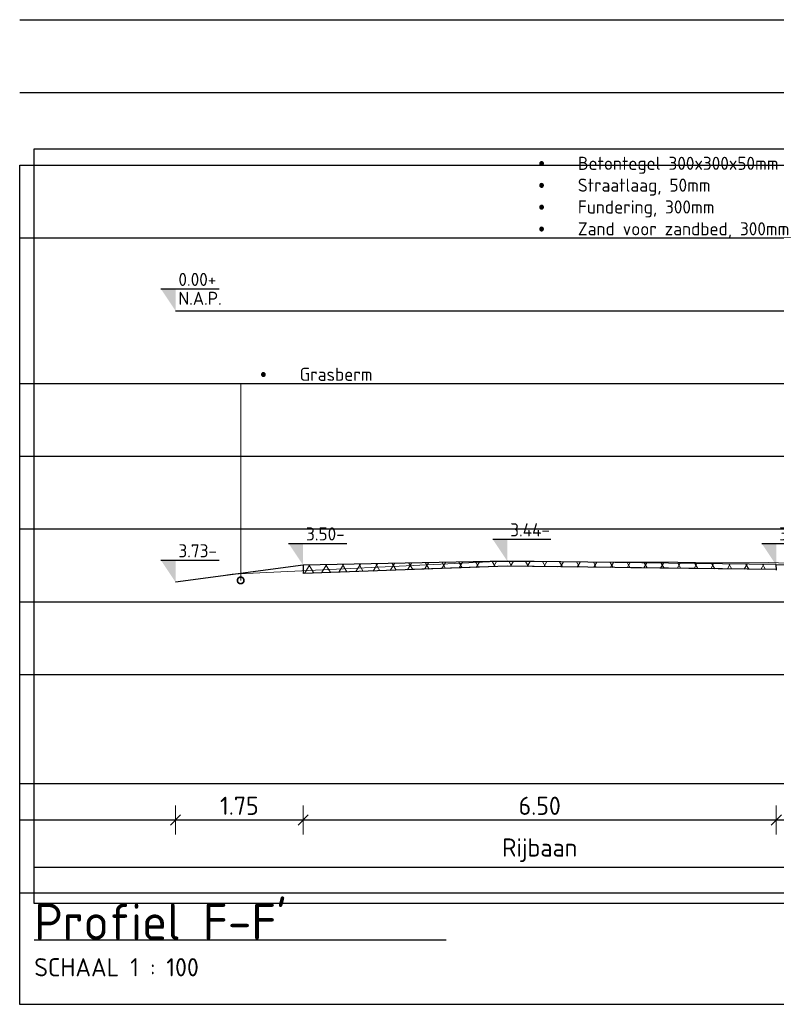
# Model space of a CAD drawing. Header units: millimetres. Extents: x 115999 to 116291, y 477119 to 477297.
# Tile 17 of 45: x 116020 to 116030, y 477221 to 477235. Entities that reach past the tile are written whole.
import ezdxf
from ezdxf import colors
from ezdxf.entities.mleader import LeaderData, LeaderLine
from ezdxf.math import Vec2, Vec3

# ---------------------------------------------------------------- set-up
doc = ezdxf.new("R2010")
doc.units = ezdxf.units.MM
doc.linetypes.add('AL-NAP_LIJN', pattern=[15.25, 12, -1.5, 0.25, -1.5])
doc.linetypes.add('DASHED', pattern=[0.75, 0.5, -0.25])
doc.layers.get('Defpoints').update_dxf_attribs({"lineweight": 25})
for name, color, linetype, lineweight in [('B-WE-GW-MAAIVELD-GD', 93, 'Continuous', 18), ('N-WE-VH-VERHARDING-ASFALT-WAP', 251, 'DASHED', 30), ('N-WE-VH-VERHARDING_ASFALT-AD', 252, 'Continuous', 18), ('X-XX-AL-AANPIJLING-M', 7, 'Continuous', 18), ('X-XX-AL-DETAIL1-GD', 7, 'Continuous', 25), ('X-XX-AL-NAP-GD', 7, 'AL-NAP_LIJN', 25), ('X-XX-AL-PEILMAAT-SD', 7, 'Continuous', 25), ('X-XX-AL-VERWIJZING-S', 7, 'Continuous', 25), ('X-XX-AL-VERWIJZING-T18', 7, 'Continuous', 18)]:
    doc.layers.add(name, color=color, linetype=linetype, lineweight=lineweight)
doc.layers.add('X-XX-AL-HULPLIJN-GD', color=205, linetype='Continuous', lineweight=25, plot=False)
doc.styles.add('NLCS-ISO', font='txt')
doc.styles.add('NLCS-ISO-ANNOTATIEF-T18', font='txt', dxfattribs={"height": 1.8})
doc.styles.add('NLCS-ISO-ANNOTATIEF-T25', font='txt', dxfattribs={"height": 2.5})
doc.dimstyles.new('NLCS-ANNOTATIEF-T25-SCHRAP_L2_H1', dxfattribs={"dimtxt": 2.5, "dimasz": 1.4, "dimexe": 2, "dimexo": 2, "dimgap": 0.7, "dimtad": 1, "dimzin": 0, "dimdsep": 46, "dimtxsty": 'NLCS-ISO-ANNOTATIEF-T25', "dimblk": 'OBLIQUE', "dimcen": 0, "dimdle": 2, "dimclrd": 256, "dimclre": 256, "dimclrt": 256, "dimadec": 1, "dimazin": 0, "dimtfac": 1, "dimtdec": 3, "dimtofl": 0, "dimtmove": 0, "dimatfit": 3, "dimldrblk": 'OBLIQUE', "dimfxl": 2, "dimfxlon": 1, "dimtfillclr": 256, "dimtolj": 1, "dimtzin": 0, "dimlwd": -1, "dimlwe": -1, "dimarcsym": 0})

# ---------------------------------------------------------------- blocks, each defined once
blk = doc.blocks.new('SAL-VERWIJZING_ONDERSCHRIFT-SO')
at = {"linetype": 'Continuous', "style": 'NLCS-ISO'}
blk.add_text('SCHAAL 1 :', height=2.5, dxfattribs=at).set_placement((0, -3.75))
at = {"style": 'NLCS-ISO'}
for tag, p, height in [('OMSCHRIJVING', (0, 1.25), 5), ('SCHAAL', (18.15, -3.75), 2.5)]:
    blk.add_attdef(tag, p, '', height=height, dxfattribs=at)
blk = doc.blocks.new('SAL-PEILMAAT_INFRACAD_R01-SOD')
blk.add_line((-2, 3), (6, 3))
blk.add_solid([(-2, 3), (0, 3), (0, 0)])
at = {"style": 'NLCS-ISO'}
for tag, p in [('...', (0.4, 3.4)), ('REF', (0.4, 0.8))]:
    blk.add_attdef(tag, p, '', height=1.8, dxfattribs=at)
blk = doc.blocks.new('_DotSmall')
at = {"color": 0, "linetype": 'ByBlock', "const_width": 0.5}
blk.add_lwpolyline([(-0.0625, 0, 1), (0.0625, 0, 1)], format="xyb", close=True, dxfattribs=at)
blk = doc.blocks.new('_Oblique')
at = {"color": 0, "linetype": 'ByBlock', "lineweight": -2}
blk.add_line((-0.5, -0.5), (0.5, 0.5), dxfattribs=at)
blk = doc.blocks.new('*D121')
at = {"layer": 'Defpoints', "color": 0, "transparency": 16777216}
for p in [(116023.446, 477226.106), (116021.693, 477225.874), (116023.446, 477223.524)]:
    blk.add_point(p, dxfattribs=at)
at = {"layer": 'X-XX-AL-AANPIJLING-M', "transparency": 16777216}
for p, q in [((116021.693, 477223.724), (116021.693, 477223.324)), ((116023.446, 477223.724), (116023.446, 477223.324)), ((116021.493, 477223.524), (116023.646, 477223.524))]:
    blk.add_line(p, q, dxfattribs=at)
at = {"layer": 'X-XX-AL-AANPIJLING-M', "transparency": 16777216, "xscale": 0.14, "yscale": 0.14, "zscale": 0.14, "rotation": 180}
blk.add_blockref('_Oblique', (116021.693, 477223.524), dxfattribs=at)
at = {"layer": 'X-XX-AL-AANPIJLING-M', "transparency": 16777216, "xscale": 0.14, "yscale": 0.14, "zscale": 0.14}
blk.add_blockref('_Oblique', (116023.446, 477223.524), dxfattribs=at)
at = {"layer": 'X-XX-AL-AANPIJLING-M', "transparency": 16777216, "insert": (116022.57, 477223.719), "char_height": 0.25, "attachment_point": 5, "style": 'NLCS-ISO-ANNOTATIEF-T25'}
blk.add_mtext('\\A1;1.75', dxfattribs=at)
blk = doc.blocks.new('*D122')
at = {"layer": 'Defpoints', "color": 0, "transparency": 16777216}
for p in [(116029.946, 477226.236), (116023.446, 477226.106), (116029.946, 477223.524)]:
    blk.add_point(p, dxfattribs=at)
at = {"layer": 'X-XX-AL-AANPIJLING-M', "transparency": 16777216}
for p, q in [((116023.446, 477223.724), (116023.446, 477223.324)), ((116029.946, 477223.724), (116029.946, 477223.324)), ((116023.246, 477223.524), (116030.146, 477223.524))]:
    blk.add_line(p, q, dxfattribs=at)
at = {"layer": 'X-XX-AL-AANPIJLING-M', "transparency": 16777216, "xscale": 0.14, "yscale": 0.14, "zscale": 0.14, "rotation": 180}
blk.add_blockref('_Oblique', (116023.446, 477223.524), dxfattribs=at)
at = {"layer": 'X-XX-AL-AANPIJLING-M', "transparency": 16777216, "xscale": 0.14, "yscale": 0.14, "zscale": 0.14}
blk.add_blockref('_Oblique', (116029.946, 477223.524), dxfattribs=at)
at = {"layer": 'X-XX-AL-AANPIJLING-M', "transparency": 16777216, "insert": (116026.696, 477223.719), "char_height": 0.25, "attachment_point": 5, "style": 'NLCS-ISO-ANNOTATIEF-T25'}
blk.add_mtext('\\A1;6.50', dxfattribs=at)
blk = doc.blocks.new('*D123')
at = {"layer": 'Defpoints', "color": 0, "transparency": 16777216}
for p in [(116029.946, 477226.236), (116030.946, 477226.216), (116030.946, 477223.524)]:
    blk.add_point(p, dxfattribs=at)
at = {"layer": 'X-XX-AL-AANPIJLING-M', "transparency": 16777216}
for p, q in [((116029.946, 477223.724), (116029.946, 477223.324)), ((116030.946, 477223.724), (116030.946, 477223.324)), ((116029.746, 477223.524), (116031.146, 477223.524))]:
    blk.add_line(p, q, dxfattribs=at)
at = {"layer": 'X-XX-AL-AANPIJLING-M', "transparency": 16777216, "xscale": 0.14, "yscale": 0.14, "zscale": 0.14, "rotation": 180}
blk.add_blockref('_Oblique', (116029.946, 477223.524), dxfattribs=at)
at = {"layer": 'X-XX-AL-AANPIJLING-M', "transparency": 16777216, "xscale": 0.14, "yscale": 0.14, "zscale": 0.14}
blk.add_blockref('_Oblique', (116030.946, 477223.524), dxfattribs=at)
at = {"layer": 'X-XX-AL-AANPIJLING-M', "transparency": 16777216, "insert": (116030.446, 477223.719), "char_height": 0.25, "attachment_point": 5, "style": 'NLCS-ISO-ANNOTATIEF-T25'}
blk.add_mtext('\\A1;1.00', dxfattribs=at)
blk = doc.blocks.new('*D131')
at = {"layer": 'Defpoints', "color": 0, "transparency": 16777216}
for p in [(116029.946, 477225.587), (116023.446, 477225.457), (116029.946, 477222.875)]:
    blk.add_point(p, dxfattribs=at)
at = {"layer": 'X-XX-AL-AANPIJLING-M', "transparency": 16777216, "insert": (116026.696, 477223.108), "char_height": 0.25, "attachment_point": 5, "style": 'NLCS-ISO-ANNOTATIEF-T25'}
blk.add_mtext('\\A1;Rijbaan', dxfattribs=at)
blk = doc.blocks.new('_None')
blk = doc.blocks.new('SAL-PEILMAAT_INFRACAD_H01-SOD')
blk.add_line((-2, 3), (6, 3))
blk.add_solid([(-2, 3), (0, 3), (0, 0)])
at = {"style": 'NLCS-ISO'}
blk.add_attdef('...', (0.4, 3.4), '', height=1.8, dxfattribs=at)

msp = doc.modelspace()

# ---------------------------------------------------------------- hatches: boundary and pattern name
at = {"layer": 'N-WE-VH-VERHARDING_ASFALT-AD'}
h = msp.add_hatch(dxfattribs=at)
h.set_pattern_fill('AVH-ASFALT', color=256, scale=0.2, pattern_type=2)
h.set_pattern_definition([(60, (116022.02959, 477182.82578), (-0.1732051, 0.1), []), (120, (116022.02959, 477182.82578), (-0.1732051, -0.1), [])])
h.paths.add_polyline_path([(116029.947, 477226.966), (116029.947, 477227.036), (116026.251, 477227.082), (116023.446, 477227.026), (116023.447, 477226.911), (116026.251, 477227.012)])

# ---------------------------------------------------------------- linework, layer by layer
at = {"layer": 'B-WE-GW-MAAIVELD-GD', "color": 93, "linetype": 'Continuous', "lineweight": 18}
for p, q in [((116022.471, 477226.901), (116026.103, 477227.079)), ((116026.103, 477227.079), (116029.841, 477227.061)), ((116029.841, 477227.061), (116031.934, 477226.997)), ((116021.693, 477226.794), (116022.002, 477226.834)), ((116022.002, 477226.834), (116022.471, 477226.901))]:
    msp.add_line(p, q, dxfattribs=at)
at = {"layer": 'N-WE-VH-VERHARDING-ASFALT-WAP', "ltscale": 4, "flags": 128}
msp.add_lwpolyline([(116029.946, 477226.966), (116026.251, 477227.012), (116023.448, 477226.911)], dxfattribs=at)
at = {"layer": 'X-XX-AL-DETAIL1-GD', "flags": 128}
for points in [[(116023.446, 477227.026), (116021.693, 477226.794)], [(116029.946, 477227.036), (116026.251, 477227.082), (116023.446, 477227.026)], [(116023.446, 477227.026), (116023.448, 477226.911)], [(116029.945, 477226.966), (116026.251, 477227.012), (116023.448, 477226.911)], [(116029.946, 477227.036), (116030.946, 477227.016)], [(116029.948, 477226.956), (116029.946, 477227.036)], [(116019.752, 477222.875), (116053.859, 477222.875)], [(116019.752, 477221.875), (116025.409, 477221.875)]]:
    msp.add_lwpolyline(points, dxfattribs=at)
at = {"layer": 'X-XX-AL-HULPLIJN-GD'}
for p, q in [((116019.552, 477234.524), (116049.177, 477234.524)), ((116019.552, 477233.524), (116049.177, 477233.524)), ((116019.552, 477231.524), (116049.177, 477231.524)), ((116019.552, 477229.524), (116049.177, 477229.524)), ((116019.552, 477228.524), (116049.177, 477228.524)), ((116019.552, 477227.524), (116049.177, 477227.524)), ((116019.552, 477226.524), (116049.177, 477226.524)), ((116019.552, 477225.524), (116049.177, 477225.524)), ((116019.552, 477224.024), (116049.177, 477224.024)), ((116019.552, 477223.524), (116049.177, 477223.524)), ((116019.552, 477223.524), (116049.177, 477223.524)), ((116019.552, 477222.524), (116049.177, 477222.524))]:
    msp.add_line(p, q, dxfattribs=at)
for points in [[(116019.752, 477232.749), (116048.977, 477232.749), (116048.977, 477222.375), (116019.752, 477222.375)], [(116019.552, 477232.524), (116049.177, 477232.524), (116049.177, 477220.99), (116019.552, 477220.99)]]:
    msp.add_lwpolyline(points, close=True, dxfattribs=at)
at = {"layer": 'X-XX-AL-NAP-GD'}
msp.add_line((116021.693, 477230.524), (116042.121, 477230.524), dxfattribs=at)

# ---------------------------------------------------------------- block references
at = {"layer": 'X-XX-AL-PEILMAAT-SD', "xscale": 0.1, "yscale": 0.1, "zscale": 0.1}
for name, p, values in [('SAL-PEILMAAT_INFRACAD_R01-SOD', (116021.693, 477230.524), {'...': '0.00+', 'REF': 'N.A.P.'}), ('SAL-PEILMAAT_INFRACAD_H01-SOD', (116023.446, 477227.026), {'...': '3.50-'}), ('SAL-PEILMAAT_INFRACAD_H01-SOD', (116026.251, 477227.082), {'...': '3.44-'}), ('SAL-PEILMAAT_INFRACAD_H01-SOD', (116029.946, 477227.026), {'...': '3.50-'}), ('SAL-PEILMAAT_INFRACAD_H01-SOD', (116021.693, 477226.794), {'...': '3.73-'})]:
    msp.add_blockref(name, p, dxfattribs=at).add_auto_attribs(values)
at = {"layer": 'X-XX-AL-VERWIJZING-S', "xscale": 0.1, "yscale": 0.1, "zscale": 0.1}
msp.add_blockref('SAL-VERWIJZING_ONDERSCHRIFT-SO', (116019.752, 477221.75), dxfattribs=at).add_auto_attribs({'OMSCHRIJVING': "Profiel F-F'", 'SCHAAL': '100'})

# ---------------------------------------------------------------- dimensions: what is measured, and where the dimension line sits
at = {"layer": 'X-XX-AL-AANPIJLING-M'}
for base, p1, p2, picture, middle in [((116029.946, 477223.524), (116023.446, 477226.106), (116029.946, 477226.236), '*D122', (116026.696, 477223.719)), ((116030.946, 477223.524), (116029.946, 477226.236), (116030.946, 477226.216), '*D123', (116030.446, 477223.719)), ((116023.446, 477223.524), (116021.693, 477225.874), (116023.446, 477226.106), '*D121', (116022.57, 477223.719))]:
    dim = msp.add_linear_dim(base=base, p1=p1, p2=p2, dimstyle='NLCS-ANNOTATIEF-T25-SCHRAP_L2_H1', dxfattribs=at)
    dim.commit()
    dim.dimension.update_dxf_attribs({"geometry": picture, "text_midpoint": middle})
dim = msp.add_linear_dim(base=(116029.946, 477222.875), p1=(116023.446, 477225.457), p2=(116029.946, 477225.587), text='Rijbaan', dimstyle='NLCS-ANNOTATIEF-T25-SCHRAP_L2_H1', override={"dimblk1": 'None', "dimblk2": 'None', "dimsah": 1, "dimse1": 1, "dimse2": 1, "dimsd1": 1, "dimsd2": 1}, dxfattribs=at)
dim.commit()
dim.dimension.update_dxf_attribs({"geometry": '*D131', "text_midpoint": (116026.696, 477223.108)})

# ---------------------------------------------------------------- leaders
at = {"layer": 'X-XX-AL-VERWIJZING-T18'}
ml = msp.add_multileader_mtext('Standard', dxfattribs=at)
ml.set_content('\\pxi-3,l3,t3;{\\fSymbol|b0|i0|c2|p18;·^I}Betontegel 300x300x50mm\\P{\\fSymbol|b0|i0|c2|p18;·^I}Straatlaag, 50mm\\P{\\fSymbol|b0|i0|c2|p18;·^I}Fundering, 300mm\\P{\\fSymbol|b0|i0|c2|p18;·^I}Zand voor zandbed, 300mm ', color=256, style='NLCS-ISO-ANNOTATIEF-T18')
ml.set_leader_properties(color=256, linetype='ByLayer', lineweight=-1)
ml.set_arrow_properties(name='DOTSMALL')
ml.build(insert=Vec2(0, 0))
ml.multileader.update_dxf_attribs({"text_left_attachment_type": 5, "text_right_attachment_type": 5, "dogleg_length": 1.8, "arrow_head_size": 0.18, "scale": 0.1})
ctx = ml.context
ctx.base_point, ctx.scale, ctx.char_height, ctx.arrow_head_size, ctx.landing_gap_size, ctx.plane_origin = Vec3(116026.59, 477231.524), 0.1, 0.18, 0.18, 0.09, Vec3(116030.434, 477227.137)
ctx.left_attachment, ctx.right_attachment = 5, 5
notes = []
notes.append((ctx, [(0, (1, 1, 0), (116030.433, 477231.524), (-1, 0), 0.18, [(3, [(116030.433, 477226.593), (116030.433, 477226.895), (116030.433, 477227.064), (116030.433, 477227.122)], 0, [])])]))
ctx.mtext.insert, ctx.mtext.flow_direction = Vec3(116026.68, 477232.64), 5
ml = msp.add_multileader_mtext('Standard', dxfattribs=at)
ml.set_content('\\pxi-3,l3,t3;{\\fSymbol|b0|i0|c2|p18;·^I}Grasberm', color=256, style='NLCS-ISO-ANNOTATIEF-T18')
ml.set_leader_properties(color=256, linetype='ByLayer', lineweight=-1)
ml.set_arrow_properties(name='DOTSMALL')
ml.build(insert=Vec2(0, 0))
ml.multileader.update_dxf_attribs({"text_left_attachment_type": 5, "text_right_attachment_type": 5, "dogleg_length": 1.8, "arrow_head_size": 0.18, "scale": 0.1})
ctx = ml.context
ctx.base_point, ctx.scale, ctx.char_height, ctx.arrow_head_size, ctx.landing_gap_size, ctx.plane_origin = Vec3(116022.768, 477229.524), 0.1, 0.18, 0.18, 0.09, Vec3(116022.587, 477227.06)
ctx.left_attachment, ctx.right_attachment = 5, 5
notes.append((ctx, [(0, (1, 1, 0), (116022.588, 477229.524), (1, 0), 0.18, [(1, [(116022.588, 477226.817)], 0, [])])]))
ctx.mtext.insert, ctx.mtext.flow_direction = Vec3(116022.858, 477229.74), 5
for ctx, leaders in notes:
    for number, flags, end, landing, length, lines in leaders:
        leader = LeaderData()
        leader.index, (leader.has_last_leader_line, leader.has_dogleg_vector, leader.attachment_direction) = number, flags
        leader.last_leader_point, leader.dogleg_vector, leader.dogleg_length = Vec3(end), Vec3(landing), length
        for number, points, colour, breaks in lines:
            line = LeaderLine()
            line.index, line.vertices, line.color, line.breaks = number, Vec3.list(points), colors.encode_raw_color(colour), breaks
            leader.lines.append(line)
        ctx.leaders.append(leader)

doc.saveas('drawing.dxf')
